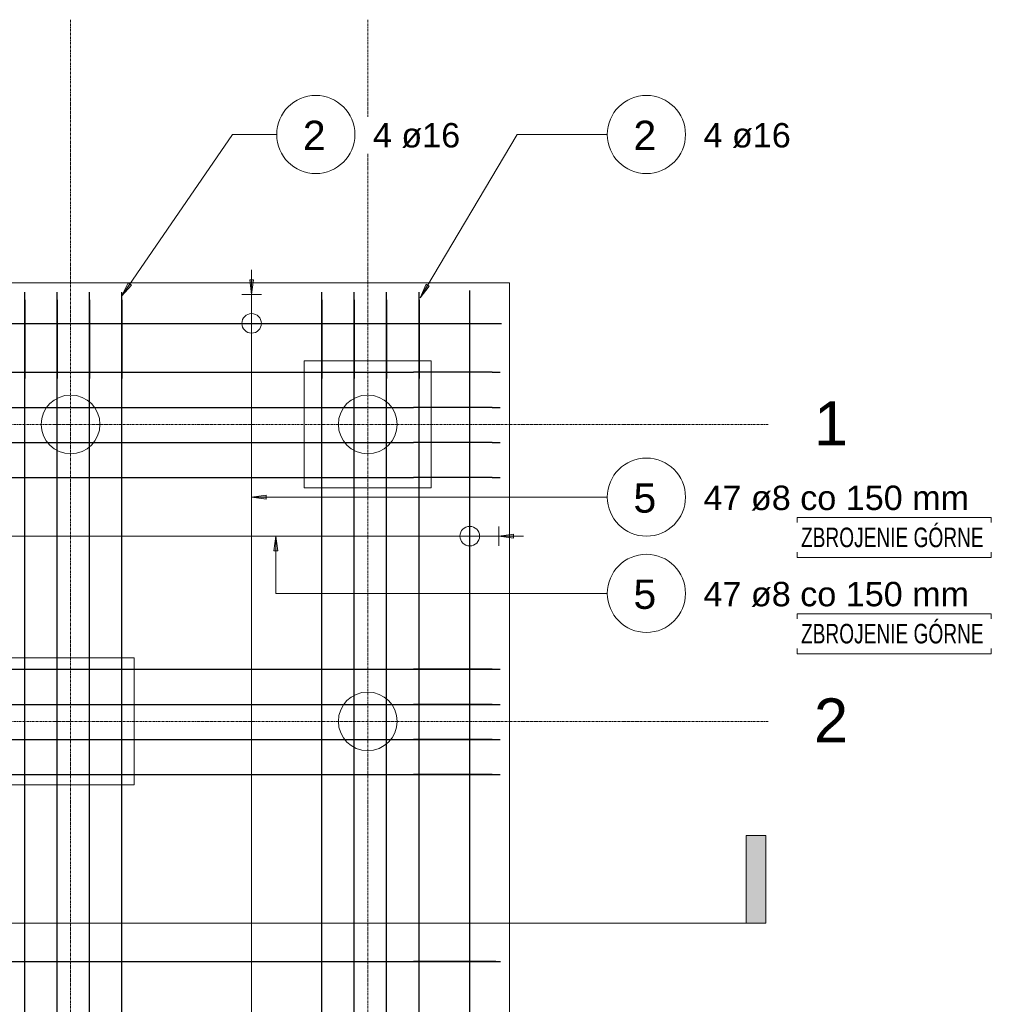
# Model space of a CAD drawing. Header units: millimetres. Extents: x -11210 to 34147, y -5506 to 4553.
# Tile 5 of 33: x -5346 to -375, y -487 to 4553. Entities that reach past the tile are written whole.
import ezdxf

# ---------------------------------------------------------------- set-up
doc = ezdxf.new("R2010")
doc.units = ezdxf.units.MM
doc.linetypes.add('Linia siatki', pattern=[22.225, 12.7, -3.175, 3.175, -3.175])
for name, color, linetype, lineweight in [('A-ANNO-DIMS', 211, 'Continuous', 9), ('A-ANNO-DIMS-50', 211, 'Continuous', 9), ('G-ANNO-SYMB', 111, 'Continuous', 9), ('G-ANNO-TEXT', 231, 'Continuous', 9), ('S-FNDN', 32, 'Continuous', 15), ('S-GRID', 1, 'Continuous', 9), ('S-GRID-IDEN', 1, 'Continuous', 9), ('S-RBAR', 171, 'Continuous', 9), ('S-RBAR-IDEN', 171, 'Continuous', 9)]:
    doc.layers.add(name, color=color, linetype=linetype, lineweight=lineweight)
doc.styles.add('Arial', font='arial.ttf', dxfattribs={"height": 225})
doc.styles.add('Arial_2', font='arial.ttf', dxfattribs={"height": 150})
doc.styles.add('Arial_3', font='arial.ttf', dxfattribs={"height": 125})
doc.styles.add('Arial_I', font='arial.ttf', dxfattribs={"width": 0.7, "height": 100})
doc.dimstyles.new('BP_Wymiarowanie_zbrojenie_płyty', dxfattribs={"dimscale": 304.8, "dimtxt": 102.02594, "dimasz": 0.328084, "dimexe": 0.164042, "dimexo": 0.0625, "dimgap": 0.032808, "dimtad": 1, "dimdec": 0, "dimlfac": 0.1, "dimzin": 0, "dimdsep": 46, "dimtxsty": 'Arial_3', "dimblk2": 'DOTBLANK', "dimsah": 1, "dimcen": 0.09, "dimazin": 0, "dimtfac": 1, "dimtdec": 4, "dimtix": 1, "dimtmove": 0, "dimatfit": 3, "dimfxl": 0.164042, "dimfxlon": 1, "dimtvp": 1, "dimtfill": 1, "dimtolj": 1, "dimtzin": 0, "dimarcsym": 2})
doc.dimstyles.new('BP_Wymiarowanie_zbrojenie_płyty_1', dxfattribs={"dimscale": 304.8, "dimtxt": 102.02594, "dimasz": 0.328084, "dimexe": 0.164042, "dimexo": 0.0625, "dimgap": 0.032808, "dimtad": 1, "dimdec": 0, "dimlfac": 0.1, "dimzin": 0, "dimdsep": 46, "dimtxsty": 'Arial_3', "dimblk1": 'DOTBLANK', "dimblk2": 'DOTBLANK', "dimsah": 1, "dimcen": 0.09, "dimazin": 0, "dimtfac": 1, "dimtdec": 4, "dimtix": 1, "dimtmove": 0, "dimatfit": 3, "dimfxl": 0.164042, "dimfxlon": 1, "dimtvp": 1, "dimtfill": 1, "dimtolj": 1, "dimtzin": 0, "dimarcsym": 2})
doc.dimstyles.new('BP_Wymiarowanie_zbrojenie_płyty_2', dxfattribs={"dimscale": 304.8, "dimtxt": 102.02594, "dimasz": 0.328084, "dimexe": 0.164042, "dimexo": 0.0625, "dimgap": 0.032808, "dimtad": 1, "dimdec": 0, "dimlfac": 0.1, "dimzin": 0, "dimdsep": 46, "dimtxsty": 'Arial_3', "dimblk1": 'DOTBLANK', "dimsah": 1, "dimcen": 0.09, "dimazin": 0, "dimtfac": 1, "dimtdec": 4, "dimtix": 1, "dimtmove": 0, "dimatfit": 3, "dimfxl": 0.164042, "dimfxlon": 1, "dimtvp": 1, "dimtfill": 1, "dimtolj": 1, "dimtzin": 0, "dimarcsym": 2})

# ---------------------------------------------------------------- blocks, each defined once
blk = doc.blocks.new('PF-1 - PF-1-624972--1_20')
at = {"layer": 'S-FNDN', "lineweight": 9}
for p, q in [((-2840.7, 3206.5), (-9790.7, 3206.5)), ((-2840.7, -3743.5), (-2840.7, 3206.5))]:
    blk.add_line(p, q, dxfattribs=at)
at = {"layer": 'S-FNDN'}
for p, q in [((-3240.7, 2806.5), (-3890.7, 2806.5)), ((-3890.7, 2806.5), (-3890.7, 2156.5)), ((-3240.7, 2156.5), (-3240.7, 2806.5)), ((-3890.7, 2156.5), (-3240.7, 2156.5)), ((-4760.7, 1286.5), (-5410.7, 1286.5)), ((-4760.7, 636.5), (-4760.7, 1286.5)), ((-5410.7, 636.5), (-4760.7, 636.5))]:
    blk.add_line(p, q, dxfattribs=at)
at = {"layer": 'S-FNDN', "lineweight": 9}
for centre, start, end in [((-5085.7, 2481.5), 0, 180), ((-3565.7, 2481.5), 0, 180), ((-5085.7, 2481.5), 180, 360), ((-3565.7, 2481.5), 180, 360), ((-3565.7, 961.5), 360, 180), ((-3565.7, 961.5), 180, 360)]:
    blk.add_arc(centre, 150, start, end, dxfattribs=at)
blk = doc.blocks.new('Przekrój - Symbol Końca Przekroju_M - wypełniony-13536--1_20')
at = {"layer": 'G-ANNO-SYMB'}
blk.add_hatch(color=256, dxfattribs=at).paths.add_polyline_path([(0, 9), (0, 0), (-2, 0), (-2, 9)])
for p, q in [((0, 9), (-2, 9)), ((-2, 9), (-2, 0)), ((0, 0), (0, 9)), ((-2, 0), (0, 0))]:
    blk.add_line(p, q, dxfattribs=at)
blk = doc.blocks.new('BP_Oznaczenie zbrojenia 10ø16 co 200  - Odstęp typu i numer-388152--1_20')
at = {"layer": 'S-RBAR-IDEN'}
blk.add_circle((0, 0), 4, dxfattribs=at)
blk = doc.blocks.new('DIMBLOCK116--1_20')
at = {"layer": 'A-ANNO-DIMS-50'}
blk.add_line((-4159.6, -561), (-4159.6, -412.7), dxfattribs=at)
blk = doc.blocks.new('_DotBlank')
at = {"color": 0, "linetype": 'ByBlock', "lineweight": -2}
blk.add_line((-0.5, 0), (-1, 0), dxfattribs=at)
blk.add_circle((0, 0), 0.5, dxfattribs=at)
blk = doc.blocks.new('DIMBLOCK117--1_20')
at = {"layer": 'A-ANNO-DIMS-50'}
blk.add_line((-4159.6, -412.7), (-4159.6, -264.4), dxfattribs=at)
blk = doc.blocks.new('DIMBLOCK118--1_20')
at = {"layer": 'A-ANNO-DIMS-50'}
blk.add_line((-4159.6, -264.4), (-4159.6, -116.1), dxfattribs=at)
blk = doc.blocks.new('DIMBLOCK119--1_20')
at = {"layer": 'A-ANNO-DIMS-50'}
blk.add_line((-4159.6, -116.1), (-4159.6, 32.2), dxfattribs=at)
blk = doc.blocks.new('DIMBLOCK120--1_20')
at = {"layer": 'A-ANNO-DIMS-50'}
blk.add_line((-4159.6, 32.2), (-4159.6, 180.5), dxfattribs=at)
blk = doc.blocks.new('DIMBLOCK121--1_20')
at = {"layer": 'A-ANNO-DIMS-50'}
blk.add_line((-4159.6, 180.5), (-4159.6, 328.8), dxfattribs=at)
blk = doc.blocks.new('DIMBLOCK122--1_20')
at = {"layer": 'A-ANNO-DIMS-50'}
blk.add_line((-4159.6, 328.8), (-4159.6, 477.1), dxfattribs=at)
blk = doc.blocks.new('DIMBLOCK123--1_20')
at = {"layer": 'A-ANNO-DIMS-50'}
blk.add_line((-4159.6, 477.1), (-4159.6, 625.4), dxfattribs=at)
blk = doc.blocks.new('DIMBLOCK124--1_20')
at = {"layer": 'A-ANNO-DIMS-50'}
blk.add_line((-4159.6, 625.4), (-4159.6, 773.7), dxfattribs=at)
blk = doc.blocks.new('DIMBLOCK125--1_20')
at = {"layer": 'A-ANNO-DIMS-50'}
blk.add_line((-4159.6, 773.7), (-4159.6, 922), dxfattribs=at)
blk = doc.blocks.new('DIMBLOCK126--1_20')
at = {"layer": 'A-ANNO-DIMS-50'}
blk.add_line((-4159.6, 922), (-4159.6, 1070.3), dxfattribs=at)
blk = doc.blocks.new('DIMBLOCK127--1_20')
at = {"layer": 'A-ANNO-DIMS-50'}
blk.add_line((-4159.6, 1070.3), (-4159.6, 1218.6), dxfattribs=at)
blk = doc.blocks.new('DIMBLOCK128--1_20')
at = {"layer": 'A-ANNO-DIMS-50'}
blk.add_line((-4159.6, 1218.6), (-4159.6, 1366.9), dxfattribs=at)
blk = doc.blocks.new('DIMBLOCK129--1_20')
at = {"layer": 'A-ANNO-DIMS-50'}
blk.add_line((-4159.6, 1366.9), (-4159.6, 1515.2), dxfattribs=at)
blk = doc.blocks.new('DIMBLOCK130--1_20')
at = {"layer": 'A-ANNO-DIMS-50'}
blk.add_line((-4159.6, 1515.2), (-4159.6, 1663.5), dxfattribs=at)
blk = doc.blocks.new('DIMBLOCK131--1_20')
at = {"layer": 'A-ANNO-DIMS-50'}
blk.add_line((-4159.6, 1663.5), (-4159.6, 1811.8), dxfattribs=at)
blk = doc.blocks.new('DIMBLOCK132--1_20')
at = {"layer": 'A-ANNO-DIMS-50'}
blk.add_line((-4159.6, 1811.8), (-4159.6, 1960.1), dxfattribs=at)
blk = doc.blocks.new('DIMBLOCK133--1_20')
at = {"layer": 'A-ANNO-DIMS-50'}
blk.add_line((-4159.6, 1960.1), (-4159.6, 2108.4), dxfattribs=at)
blk = doc.blocks.new('DIMBLOCK134--1_20')
at = {"layer": 'A-ANNO-DIMS-50'}
blk.add_line((-4159.6, 2108.4), (-4159.6, 2256.7), dxfattribs=at)
blk = doc.blocks.new('DIMBLOCK135--1_20')
at = {"layer": 'A-ANNO-DIMS-50'}
blk.add_line((-4159.6, 2256.7), (-4159.6, 2405), dxfattribs=at)
blk = doc.blocks.new('DIMBLOCK136--1_20')
at = {"layer": 'A-ANNO-DIMS-50'}
blk.add_line((-4159.6, 2405), (-4159.6, 2553.3), dxfattribs=at)
blk = doc.blocks.new('DIMBLOCK137--1_20')
at = {"layer": 'A-ANNO-DIMS-50'}
blk.add_line((-4159.6, 2553.3), (-4159.6, 2701.6), dxfattribs=at)
blk = doc.blocks.new('DIMBLOCK138--1_20')
at = {"layer": 'A-ANNO-DIMS-50'}
blk.add_line((-4159.6, 2701.6), (-4159.6, 2849.9), dxfattribs=at)
blk = doc.blocks.new('DIMBLOCK139--1_20')
at = {"layer": 'A-ANNO-DIMS-50'}
for p, q in [((-4159.6, 2998.2), (-4209.6, 2998.2)), ((-4159.6, 2849.9), (-4159.6, 2998.2)), ((-4159.6, 2998.2), (-4109.6, 2998.2))]:
    blk.add_line(p, q, dxfattribs=at)
at = {"layer": 'A-ANNO-DIMS-50', "lineweight": 18}
blk.add_circle((-4159.6, 2998.2), 50, dxfattribs=at)
blk = doc.blocks.new('DIMBLOCK140--1_20')
at = {"layer": 'A-ANNO-DIMS-50', "lineweight": 18}
blk.add_hatch(color=256, dxfattribs=at).paths.add_polyline_path([(-4159.6, 3146.5), (-4149.8, 3221.5), (-4169.5, 3221.5)])
at = {"layer": 'A-ANNO-DIMS-50'}
for p, q in [((-4159.6, 2998.2), (-4159.6, 3272.2)), ((-4159.6, 3146.5), (-4209.6, 3146.5)), ((-4159.6, 3146.5), (-4109.6, 3146.5)), ((-4159.6, 2998.2), (-4209.6, 2998.2)), ((-4159.6, 2998.2), (-4109.6, 2998.2))]:
    blk.add_line(p, q, dxfattribs=at)
at = {"layer": 'A-ANNO-DIMS-50', "lineweight": 18}
for p, q in [((-4149.8, 3221.5), (-4169.5, 3221.5)), ((-4169.5, 3221.5), (-4159.6, 3146.5)), ((-4159.6, 3146.5), (-4149.8, 3221.5))]:
    blk.add_line(p, q, dxfattribs=at)
blk.add_circle((-4159.6, 2998.2), 50, dxfattribs=at)
blk = doc.blocks.new('DIMBLOCK141--1_20')
at = {"layer": 'A-ANNO-DIMS-50', "lineweight": 18}
for points in [[(-4159.6, 3146.5), (-4149.8, 3221.5), (-4169.5, 3221.5)], [(-4159.6, -3675.3), (-4149.8, -3600.3), (-4169.5, -3600.3)]]:
    blk.add_hatch(color=256, dxfattribs=at).paths.add_polyline_path(points)
at = {"layer": 'A-ANNO-DIMS-50'}
for p, q in [((-4159.6, -3675.3), (-4159.6, 3272.2)), ((-4159.6, 2998.2), (-4159.6, 3272.2)), ((-4159.6, 3146.5), (-4209.6, 3146.5)), ((-4159.6, 3146.5), (-4109.6, 3146.5)), ((-4159.6, 2998.2), (-4209.6, 2998.2)), ((-4159.6, 2849.9), (-4159.6, 2998.2)), ((-4159.6, 2998.2), (-4109.6, 2998.2)), ((-4159.6, 2701.6), (-4159.6, 2849.9)), ((-4159.6, 2553.3), (-4159.6, 2701.6)), ((-4159.6, 2405), (-4159.6, 2553.3)), ((-4159.6, 2256.7), (-4159.6, 2405)), ((-4159.6, 2108.4), (-4159.6, 2256.7)), ((-4159.6, 1960.1), (-4159.6, 2108.4)), ((-4159.6, 1811.8), (-4159.6, 1960.1)), ((-4159.6, 1663.5), (-4159.6, 1811.8)), ((-4159.6, 1515.2), (-4159.6, 1663.5)), ((-4159.6, 1366.9), (-4159.6, 1515.2)), ((-4159.6, 1218.6), (-4159.6, 1366.9)), ((-4159.6, 1070.3), (-4159.6, 1218.6)), ((-4159.6, 922), (-4159.6, 1070.3)), ((-4159.6, 773.7), (-4159.6, 922)), ((-4159.6, 625.4), (-4159.6, 773.7)), ((-4159.6, 477.1), (-4159.6, 625.4)), ((-4159.6, 328.8), (-4159.6, 477.1)), ((-4159.6, 180.5), (-4159.6, 328.8)), ((-4159.6, 32.2), (-4159.6, 180.5)), ((-4159.6, -116.1), (-4159.6, 32.2)), ((-4159.6, -264.4), (-4159.6, -116.1)), ((-4159.6, -412.7), (-4159.6, -264.4)), ((-4159.6, -561), (-4159.6, -412.7)), ((-4159.6, -709.3), (-4159.6, -561)), ((-4159.6, -857.6), (-4159.6, -709.3)), ((-4159.6, -1005.9), (-4159.6, -857.6)), ((-4159.6, -1154.2), (-4159.6, -1005.9)), ((-4159.6, -1302.5), (-4159.6, -1154.2)), ((-4159.6, -1450.8), (-4159.6, -1302.5)), ((-4159.6, -1599.1), (-4159.6, -1450.8)), ((-4159.6, -1747.4), (-4159.6, -1599.1)), ((-4159.6, -1895.7), (-4159.6, -1747.4)), ((-4159.6, -2044), (-4159.6, -1895.7)), ((-4159.6, -2192.3), (-4159.6, -2044)), ((-4159.6, -2340.6), (-4159.6, -2192.3)), ((-4159.6, -2488.9), (-4159.6, -2340.6)), ((-4159.6, -2637.2), (-4159.6, -2488.9)), ((-4159.6, -2785.5), (-4159.6, -2637.2)), ((-4159.6, -2933.8), (-4159.6, -2785.5)), ((-4159.6, -3082.1), (-4159.6, -2933.8)), ((-4159.6, -3230.4), (-4159.6, -3082.1)), ((-4159.6, -3378.7), (-4159.6, -3230.4)), ((-4159.6, -3527), (-4159.6, -3378.7)), ((-4159.6, -3675.3), (-4159.6, -3527)), ((-4159.6, -3675.3), (-4209.6, -3675.3)), ((-4159.6, -3675.3), (-4109.6, -3675.3))]:
    blk.add_line(p, q, dxfattribs=at)
at = {"layer": 'A-ANNO-DIMS-50', "lineweight": 18}
for p, q in [((-4149.8, 3221.5), (-4169.5, 3221.5)), ((-4169.5, 3221.5), (-4159.6, 3146.5)), ((-4159.6, 3146.5), (-4149.8, 3221.5)), ((-4149.8, -3600.3), (-4169.5, -3600.3)), ((-4169.5, -3600.3), (-4159.6, -3675.3)), ((-4159.6, -3675.3), (-4149.8, -3600.3))]:
    blk.add_line(p, q, dxfattribs=at)
blk.add_circle((-4159.6, 2998.2), 50, dxfattribs=at)
blk = doc.blocks.new('_None')
blk = doc.blocks.new('BP_Oznaczenie zbrojenia 10ø16 co 200  - Typ i numer-388150--1_20')
at = {"layer": 'S-RBAR-IDEN'}
blk.add_circle((0, 0), 4, dxfattribs=at)
blk = doc.blocks.new('DIMBLOCK171--1_20')
at = {"layer": 'A-ANNO-DIMS-50'}
blk.add_line((-5423.2, 1909.6), (-5274.5, 1909.6), dxfattribs=at)
blk = doc.blocks.new('DIMBLOCK172--1_20')
at = {"layer": 'A-ANNO-DIMS-50'}
blk.add_line((-5274.5, 1909.6), (-5125.8, 1909.6), dxfattribs=at)
blk = doc.blocks.new('DIMBLOCK173--1_20')
at = {"layer": 'A-ANNO-DIMS-50'}
blk.add_line((-5125.8, 1909.6), (-4977, 1909.6), dxfattribs=at)
blk = doc.blocks.new('DIMBLOCK174--1_20')
at = {"layer": 'A-ANNO-DIMS-50'}
blk.add_line((-4977, 1909.6), (-4828.3, 1909.6), dxfattribs=at)
blk = doc.blocks.new('DIMBLOCK175--1_20')
at = {"layer": 'A-ANNO-DIMS-50'}
blk.add_line((-4828.3, 1909.6), (-4679.5, 1909.6), dxfattribs=at)
blk = doc.blocks.new('DIMBLOCK176--1_20')
at = {"layer": 'A-ANNO-DIMS-50'}
blk.add_line((-4679.5, 1909.6), (-4530.8, 1909.6), dxfattribs=at)
blk = doc.blocks.new('DIMBLOCK177--1_20')
at = {"layer": 'A-ANNO-DIMS-50'}
blk.add_line((-4530.8, 1909.6), (-4382.1, 1909.6), dxfattribs=at)
blk = doc.blocks.new('DIMBLOCK178--1_20')
at = {"layer": 'A-ANNO-DIMS-50'}
blk.add_line((-4382.1, 1909.6), (-4233.3, 1909.6), dxfattribs=at)
blk = doc.blocks.new('DIMBLOCK179--1_20')
at = {"layer": 'A-ANNO-DIMS-50'}
blk.add_line((-4233.3, 1909.6), (-4084.6, 1909.6), dxfattribs=at)
blk = doc.blocks.new('DIMBLOCK180--1_20')
at = {"layer": 'A-ANNO-DIMS-50'}
blk.add_line((-4084.6, 1909.6), (-3935.8, 1909.6), dxfattribs=at)
blk = doc.blocks.new('DIMBLOCK181--1_20')
at = {"layer": 'A-ANNO-DIMS-50'}
blk.add_line((-3935.8, 1909.6), (-3787.1, 1909.6), dxfattribs=at)
blk = doc.blocks.new('DIMBLOCK182--1_20')
at = {"layer": 'A-ANNO-DIMS-50'}
blk.add_line((-3787.1, 1909.6), (-3638.4, 1909.6), dxfattribs=at)
blk = doc.blocks.new('DIMBLOCK183--1_20')
at = {"layer": 'A-ANNO-DIMS-50'}
blk.add_line((-3638.4, 1909.6), (-3489.6, 1909.6), dxfattribs=at)
blk = doc.blocks.new('DIMBLOCK184--1_20')
at = {"layer": 'A-ANNO-DIMS-50'}
blk.add_line((-3489.6, 1909.6), (-3340.9, 1909.6), dxfattribs=at)
blk = doc.blocks.new('DIMBLOCK185--1_20')
at = {"layer": 'A-ANNO-DIMS-50'}
blk.add_line((-3340.9, 1909.6), (-3192.2, 1909.6), dxfattribs=at)
blk = doc.blocks.new('DIMBLOCK186--1_20')
at = {"layer": 'A-ANNO-DIMS-50'}
for p, q in [((-3043.4, 1909.6), (-3043.4, 1959.6)), ((-3192.2, 1909.6), (-3043.4, 1909.6)), ((-3043.4, 1909.6), (-3043.4, 1859.6))]:
    blk.add_line(p, q, dxfattribs=at)
at = {"layer": 'A-ANNO-DIMS-50', "lineweight": 18}
blk.add_circle((-3043.4, 1909.6), 50, dxfattribs=at)
blk = doc.blocks.new('DIMBLOCK187--1_20')
at = {"layer": 'A-ANNO-DIMS-50', "lineweight": 18}
blk.add_hatch(color=256, dxfattribs=at).paths.add_polyline_path([(-2894.7, 1909.6), (-2819.7, 1899.8), (-2819.7, 1919.5)])
at = {"layer": 'A-ANNO-DIMS-50'}
for p, q in [((-3043.4, 1909.6), (-3043.4, 1959.6)), ((-2894.7, 1909.6), (-2894.7, 1959.6)), ((-3043.4, 1909.6), (-2769, 1909.6)), ((-3043.4, 1909.6), (-3043.4, 1859.6)), ((-2894.7, 1909.6), (-2894.7, 1859.6))]:
    blk.add_line(p, q, dxfattribs=at)
at = {"layer": 'A-ANNO-DIMS-50', "lineweight": 18}
for p, q in [((-2819.7, 1919.5), (-2894.7, 1909.6)), ((-2819.7, 1899.8), (-2819.7, 1919.5)), ((-2894.7, 1909.6), (-2819.7, 1899.8))]:
    blk.add_line(p, q, dxfattribs=at)
blk.add_circle((-3043.4, 1909.6), 50, dxfattribs=at)
blk = doc.blocks.new('DIMBLOCK188--1_20')
at = {"layer": 'A-ANNO-DIMS-50', "lineweight": 18}
for points in [[(-9736.7, 1909.6), (-9661.7, 1899.8), (-9661.7, 1919.5)], [(-2894.7, 1909.6), (-2819.7, 1899.8), (-2819.7, 1919.5)]]:
    blk.add_hatch(color=256, dxfattribs=at).paths.add_polyline_path(points)
at = {"layer": 'A-ANNO-DIMS-50'}
for p, q in [((-9736.7, 1909.6), (-9736.7, 1959.6)), ((-3043.4, 1909.6), (-3043.4, 1959.6)), ((-2894.7, 1909.6), (-2894.7, 1959.6)), ((-9736.7, 1909.6), (-2769, 1909.6)), ((-9736.7, 1909.6), (-9587.9, 1909.6)), ((-9736.7, 1909.6), (-9736.7, 1859.6)), ((-9587.9, 1909.6), (-9439.2, 1909.6)), ((-9439.2, 1909.6), (-9290.5, 1909.6)), ((-9290.5, 1909.6), (-9141.7, 1909.6)), ((-9141.7, 1909.6), (-8993, 1909.6)), ((-8993, 1909.6), (-8844.2, 1909.6)), ((-8844.2, 1909.6), (-8695.5, 1909.6)), ((-8695.5, 1909.6), (-8546.8, 1909.6)), ((-8546.8, 1909.6), (-8398, 1909.6)), ((-8398, 1909.6), (-8249.3, 1909.6)), ((-8249.3, 1909.6), (-8100.5, 1909.6)), ((-8100.5, 1909.6), (-7951.8, 1909.6)), ((-7951.8, 1909.6), (-7803.1, 1909.6)), ((-7803.1, 1909.6), (-7654.3, 1909.6)), ((-7654.3, 1909.6), (-7505.6, 1909.6)), ((-7505.6, 1909.6), (-7356.8, 1909.6)), ((-7356.8, 1909.6), (-7208.1, 1909.6)), ((-7208.1, 1909.6), (-7059.4, 1909.6)), ((-7059.4, 1909.6), (-6910.6, 1909.6)), ((-6910.6, 1909.6), (-6761.9, 1909.6)), ((-6761.9, 1909.6), (-6613.2, 1909.6)), ((-6613.2, 1909.6), (-6464.4, 1909.6)), ((-6464.4, 1909.6), (-6315.7, 1909.6)), ((-6315.7, 1909.6), (-6166.9, 1909.6)), ((-6166.9, 1909.6), (-6018.2, 1909.6)), ((-6018.2, 1909.6), (-5869.5, 1909.6)), ((-5869.5, 1909.6), (-5720.7, 1909.6)), ((-5720.7, 1909.6), (-5572, 1909.6)), ((-5572, 1909.6), (-5423.2, 1909.6)), ((-5423.2, 1909.6), (-5274.5, 1909.6)), ((-5274.5, 1909.6), (-5125.8, 1909.6)), ((-5125.8, 1909.6), (-4977, 1909.6)), ((-4977, 1909.6), (-4828.3, 1909.6)), ((-4828.3, 1909.6), (-4679.5, 1909.6)), ((-4679.5, 1909.6), (-4530.8, 1909.6)), ((-4530.8, 1909.6), (-4382.1, 1909.6)), ((-4382.1, 1909.6), (-4233.3, 1909.6)), ((-4233.3, 1909.6), (-4084.6, 1909.6)), ((-4084.6, 1909.6), (-3935.8, 1909.6)), ((-3935.8, 1909.6), (-3787.1, 1909.6)), ((-3787.1, 1909.6), (-3638.4, 1909.6)), ((-3638.4, 1909.6), (-3489.6, 1909.6)), ((-3489.6, 1909.6), (-3340.9, 1909.6)), ((-3340.9, 1909.6), (-3192.2, 1909.6)), ((-3192.2, 1909.6), (-3043.4, 1909.6)), ((-3043.4, 1909.6), (-2769, 1909.6)), ((-3043.4, 1909.6), (-3043.4, 1859.6)), ((-2894.7, 1909.6), (-2894.7, 1859.6))]:
    blk.add_line(p, q, dxfattribs=at)
at = {"layer": 'A-ANNO-DIMS-50', "lineweight": 18}
for p, q in [((-9661.7, 1919.5), (-9736.7, 1909.6)), ((-9661.7, 1899.8), (-9661.7, 1919.5)), ((-2819.7, 1919.5), (-2894.7, 1909.6)), ((-2819.7, 1899.8), (-2819.7, 1919.5)), ((-9736.7, 1909.6), (-9661.7, 1899.8)), ((-2894.7, 1909.6), (-2819.7, 1899.8))]:
    blk.add_line(p, q, dxfattribs=at)
blk.add_circle((-3043.4, 1909.6), 50, dxfattribs=at)

msp = doc.modelspace()

# ---------------------------------------------------------------- hatches: boundary and pattern name
at = {"layer": 'S-RBAR-IDEN'}
for points in [[(-4825.3, 3138), (-4774.7, 3194.2), (-4790.9, 3205.4)], [(-3297.1, 3128.8), (-3250.3, 3188.2), (-3267.3, 3198.3)], [(-4159.6, 2109.3), (-4084.6, 2099.4), (-4084.6, 2119.2)], [(-4035.9, 1909.6), (-4045.8, 1834.6), (-4026, 1834.6)]]:
    msp.add_hatch(color=256, dxfattribs=at).paths.add_polyline_path(points)

# ---------------------------------------------------------------- linework, layer by layer
at = {"layer": 'G-ANNO-SYMB'}
msp.add_line((-10485.3, -72.3), (-1628.5, -72.3), dxfattribs=at)
at = {"layer": 'G-ANNO-TEXT', "color": 7, "flags": 128}
for points in [[(-1368.5, 2005.3), (-374.8, 2005.3), (-374.8, 1799.8), (-1368.5, 1799.8)], [(-1368.5, 1512.6), (-374.8, 1512.6), (-374.8, 1307.1), (-1368.5, 1307.1)]]:
    msp.add_lwpolyline(points, close=True, dxfattribs=at)
at = {"layer": 'S-GRID', "linetype": 'Linia siatki'}
for p, q in [((-5085.7, 4552.8), (-5085.7, -5018.9)), ((-3565.7, 4552.8), (-3565.7, -5018.9)), ((-10909, 2481.5), (-1516.4, 2481.5)), ((-10909, 961.5), (-1516.4, 961.5))]:
    msp.add_line(p, q, dxfattribs=at)
at = {"layer": 'S-RBAR', "lineweight": 30}
for p, q in [((-5320.7, 3118.5), (-5320.7, 3158.5)), ((-5320.7, 3118.5), (-5320.7, 3158.5)), ((-5154.8, 3118.5), (-5154.8, 3158.5)), ((-5154.8, 3118.5), (-5154.8, 3158.5)), ((-4988.9, 3118.5), (-4988.9, 3158.5)), ((-4988.9, 3118.5), (-4988.9, 3158.5)), ((-4823, 3118.5), (-4823, 3158.5)), ((-4823, 3118.5), (-4823, 3158.5)), ((-3800.7, 3118.5), (-3800.7, 3158.5)), ((-3800.7, 3118.5), (-3800.7, 3158.5)), ((-3634.8, 3118.5), (-3634.8, 3158.5)), ((-3634.8, 3118.5), (-3634.8, 3158.5)), ((-3468.9, 3118.5), (-3468.9, 3158.5)), ((-3468.9, 3118.5), (-3468.9, 3158.5)), ((-3303, 3118.5), (-3303, 3158.5)), ((-3303, 3118.5), (-3303, 3158.5)), ((-3043.4, -3703.5), (-3043.4, 3166.5)), ((-5320.7, 3118.5), (-5320.7, 2716.5)), ((-5320.7, -3655.5), (-5320.7, 3118.5)), ((-5154.8, 3118.5), (-5154.8, 2716.5)), ((-5154.8, -3655.5), (-5154.8, 3118.5)), ((-4988.9, 3118.5), (-4988.9, 2716.5)), ((-4988.9, -3655.5), (-4988.9, 3118.5)), ((-4823, 3118.5), (-4823, 2716.5)), ((-4823, -3655.5), (-4823, 3118.5)), ((-3800.7, 3118.5), (-3800.7, 2716.5)), ((-3800.7, -3655.5), (-3800.7, 3118.5)), ((-3634.8, 3118.5), (-3634.8, 2716.5)), ((-3634.8, -3655.5), (-3634.8, 3118.5)), ((-3468.9, 3118.5), (-3468.9, 2716.5)), ((-3468.9, -3655.5), (-3468.9, 3118.5)), ((-3303, 3118.5), (-3303, 2716.5)), ((-3303, -3655.5), (-3303, 3118.5)), ((-9750.7, 2998.2), (-2880.7, 2998.2)), ((-9300.6, 2748.2), (-3330.7, 2748.2)), ((-2928.7, 2748.2), (-3330.7, 2748.2)), ((-2928.7, 2748.2), (-2888.7, 2748.2)), ((-9300.6, 2568.5), (-3330.7, 2568.5)), ((-2928.7, 2568.5), (-3330.7, 2568.5)), ((-2928.7, 2568.5), (-2888.7, 2568.5)), ((-9300.6, 2388.8), (-3330.7, 2388.8)), ((-2928.7, 2388.8), (-3330.7, 2388.8)), ((-2928.7, 2388.8), (-2888.7, 2388.8)), ((-9300.6, 2209.1), (-3330.7, 2209.1)), ((-2928.7, 2209.1), (-3330.7, 2209.1)), ((-2928.7, 2209.1), (-2888.7, 2209.1)), ((-9702.7, 1228.2), (-2928.7, 1228.2)), ((-2928.7, 1228.2), (-3330.7, 1228.2)), ((-2928.7, 1228.2), (-2888.7, 1228.2)), ((-2928.7, 1228.2), (-2888.7, 1228.2)), ((-9702.7, 1048.5), (-2928.7, 1048.5)), ((-2928.7, 1048.5), (-3330.7, 1048.5)), ((-2928.7, 1048.5), (-2888.7, 1048.5)), ((-2928.7, 1048.5), (-2888.7, 1048.5)), ((-9702.7, 868.8), (-2928.7, 868.8)), ((-2928.7, 868.8), (-3330.7, 868.8)), ((-2928.7, 868.8), (-2888.7, 868.8)), ((-2928.7, 868.8), (-2888.7, 868.8)), ((-9702.7, 689.1), (-2928.7, 689.1)), ((-2928.7, 689.1), (-3330.7, 689.1)), ((-2928.7, 689.1), (-2888.7, 689.1)), ((-2928.7, 689.1), (-2888.7, 689.1)), ((-9720.7, -268.5), (-2910.7, -268.5)), ((-2910.7, -268.5), (-3330.7, -268.5)), ((-2910.7, -268.5), (-2885.7, -268.5)), ((-2910.7, -268.5), (-2885.7, -268.5))]:
    msp.add_line(p, q, dxfattribs=at)
at = {"layer": 'S-RBAR-IDEN'}
for p, q in [((-4825.3, 3138), (-4256.7, 3965.2)), ((-4256.7, 3965.2), (-4031.3, 3965.2)), ((-3297.1, 3128.8), (-2800.4, 3965.2)), ((-2800.4, 3965.2), (-2339.7, 3965.2)), ((-4790.9, 3205.4), (-4825.3, 3138)), ((-4825.3, 3138), (-4774.7, 3194.2)), ((-4774.7, 3194.2), (-4790.9, 3205.4)), ((-3267.3, 3198.3), (-3297.1, 3128.8)), ((-3297.1, 3128.8), (-3250.3, 3188.2)), ((-3250.3, 3188.2), (-3267.3, 3198.3)), ((-4084.6, 2119.2), (-4159.6, 2109.3)), ((-4084.6, 2099.4), (-4084.6, 2119.2)), ((-4159.6, 2109.3), (-4084.6, 2099.4)), ((-4159.6, 2109.3), (-2339.7, 2109.3)), ((-4035.9, 1909.6), (-4045.8, 1834.6)), ((-4026, 1834.6), (-4035.9, 1909.6)), ((-4035.9, 1909.6), (-4035.9, 1616.6)), ((-4045.8, 1834.6), (-4026, 1834.6)), ((-4035.9, 1616.6), (-2339.7, 1616.6))]:
    msp.add_line(p, q, dxfattribs=at)

# ---------------------------------------------------------------- block references
at = {"layer": 'G-ANNO-SYMB', "extrusion": (0, 0, -1), "xscale": 49.99999999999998, "yscale": 49.99999999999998, "zscale": 49.99999999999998}
msp.add_blockref('Przekrój - Symbol Końca Przekroju_M - wypełniony-13536--1_20', (1628.5, -72.3), dxfattribs=at)
at = {"layer": 'S-FNDN', "lineweight": 9}
msp.add_blockref('PF-1 - PF-1-624972--1_20', (0, 0), dxfattribs=at)
at = {"layer": 'S-RBAR-IDEN', "xscale": 49.99999999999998, "yscale": 49.99999999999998, "zscale": 49.99999999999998}
for name, p in [('BP_Oznaczenie zbrojenia 10ø16 co 200  - Odstęp typu i numer-388152--1_20', (-3831.3, 3965.2)), ('BP_Oznaczenie zbrojenia 10ø16 co 200  - Odstęp typu i numer-388152--1_20', (-2139.7, 3965.2)), ('BP_Oznaczenie zbrojenia 10ø16 co 200  - Typ i numer-388150--1_20', (-2139.7, 2109.3)), ('BP_Oznaczenie zbrojenia 10ø16 co 200  - Typ i numer-388150--1_20', (-2139.7, 1616.6))]:
    msp.add_blockref(name, p, dxfattribs=at)

# ---------------------------------------------------------------- texts
at = {"layer": 'S-GRID-IDEN', "char_height": 225, "width": 212.447, "attachment_point": 1, "style": 'Arial', "bg_fill": 3, "box_fill_scale": 1.25, "bg_fill_color": 256, "bg_fill_true_color": 13158600, "bg_fill_transparency": 0}
for s, insert in [('\\fArial|b0|i0|c238|p34|;1', (-1282, 2599.1)), ('\\fArial|b0|i0|c238|p34|;2', (-1282, 1079.1))]:
    msp.add_mtext(s, dxfattribs=dict(at, insert=insert))
at = {"layer": 'S-RBAR-IDEN', "char_height": 125, "attachment_point": 1, "style": 'Arial_3', "bg_fill": 3, "box_fill_scale": 1.25, "bg_fill_color": 256, "bg_fill_true_color": 13158600, "bg_fill_transparency": 0}
for s, insert, width in [('4 ø16', (-1847.4, 4024), 537.131), ('47 ø8 co 150 mm', (-1847.4, 2168.1), 1651.476), ('47 ø8 co 150 mm', (-1847.4, 1675.4), 1651.476)]:
    msp.add_mtext(s, dxfattribs=dict(at, insert=insert, width=width))

# ---------------------------------------------------------------- dimensions: what is measured, and where the dimension line sits
at = {"layer": 'A-ANNO-DIMS'}
for base, p1, p2, text, dimstyle, override, picture, middle in [((-4159.6, 3146.5), (-4209.6, -3675.3), (-4209.6, 3146.5), '46x15', 'BP_Wymiarowanie_zbrojenie_płyty', {"dimpost": '<>', "dimblk1": 'None', "dimblk2": 'None', "dimsah": 1, "dimfxl": 6821.79899}, 'DIMBLOCK141--1_20', (-4233.4, -264.4)), ((-4159.6, 3146.5), (-4209.6, 2998.2), (-4209.6, 3146.5), ' ', 'BP_Wymiarowanie_zbrojenie_płyty_2', {"dimpost": '<>', "dimfxl": 148.299978}, 'DIMBLOCK140--1_20', (-4159.6, 3072.4)), ((-4159.6, 2998.2), (-4209.6, 2849.9), (-4209.6, 2998.2), ' ', 'BP_Wymiarowanie_zbrojenie_płyty_1', {"dimpost": '<>', "dimfxl": 148.299978}, 'DIMBLOCK139--1_20', (-4159.6, 2924.1)), ((-4159.6, 2849.9), (-4209.6, 2701.6), (-4209.6, 2849.9), ' ', 'BP_Wymiarowanie_zbrojenie_płyty_1', {"dimpost": '<>', "dimfxl": 148.299978}, 'DIMBLOCK138--1_20', (-4159.6, 2775.8)), ((-4159.6, 2701.6), (-4209.6, 2553.3), (-4209.6, 2701.6), ' ', 'BP_Wymiarowanie_zbrojenie_płyty_1', {"dimpost": '<>', "dimfxl": 148.299978}, 'DIMBLOCK137--1_20', (-4159.6, 2627.5)), ((-4159.6, 2553.3), (-4209.6, 2405), (-4209.6, 2553.3), ' ', 'BP_Wymiarowanie_zbrojenie_płyty_1', {"dimpost": '<>', "dimfxl": 148.299978}, 'DIMBLOCK136--1_20', (-4159.6, 2479.2)), ((-4159.6, 2405), (-4209.6, 2256.7), (-4209.6, 2405), ' ', 'BP_Wymiarowanie_zbrojenie_płyty_1', {"dimpost": '<>', "dimfxl": 148.299978}, 'DIMBLOCK135--1_20', (-4159.6, 2330.9)), ((-4159.6, 2256.7), (-4209.6, 2108.4), (-4209.6, 2256.7), ' ', 'BP_Wymiarowanie_zbrojenie_płyty_1', {"dimpost": '<>', "dimfxl": 148.299978}, 'DIMBLOCK134--1_20', (-4159.6, 2182.6)), ((-4159.6, 2108.4), (-4209.6, 1960.1), (-4209.6, 2108.4), ' ', 'BP_Wymiarowanie_zbrojenie_płyty_1', {"dimpost": '<>', "dimfxl": 148.299978}, 'DIMBLOCK133--1_20', (-4159.6, 2034.3)), ((-4159.6, 1960.1), (-4209.6, 1811.8), (-4209.6, 1960.1), ' ', 'BP_Wymiarowanie_zbrojenie_płyty_1', {"dimpost": '<>', "dimfxl": 148.299978}, 'DIMBLOCK132--1_20', (-4159.6, 1886)), ((-4159.6, 1811.8), (-4209.6, 1663.5), (-4209.6, 1811.8), ' ', 'BP_Wymiarowanie_zbrojenie_płyty_1', {"dimpost": '<>', "dimfxl": 148.299978}, 'DIMBLOCK131--1_20', (-4159.6, 1737.7)), ((-4159.6, 1663.5), (-4209.6, 1515.2), (-4209.6, 1663.5), ' ', 'BP_Wymiarowanie_zbrojenie_płyty_1', {"dimpost": '<>', "dimfxl": 148.299978}, 'DIMBLOCK130--1_20', (-4159.6, 1589.4)), ((-4159.6, 1515.2), (-4209.6, 1366.9), (-4209.6, 1515.2), ' ', 'BP_Wymiarowanie_zbrojenie_płyty_1', {"dimpost": '<>', "dimfxl": 148.299978}, 'DIMBLOCK129--1_20', (-4159.6, 1441.1)), ((-4159.6, 1366.9), (-4209.6, 1218.6), (-4209.6, 1366.9), ' ', 'BP_Wymiarowanie_zbrojenie_płyty_1', {"dimpost": '<>', "dimfxl": 148.299978}, 'DIMBLOCK128--1_20', (-4159.6, 1292.8)), ((-4159.6, 1218.6), (-4209.6, 1070.3), (-4209.6, 1218.6), ' ', 'BP_Wymiarowanie_zbrojenie_płyty_1', {"dimpost": '<>', "dimfxl": 148.299978}, 'DIMBLOCK127--1_20', (-4159.6, 1144.5)), ((-4159.6, 1070.3), (-4209.6, 922), (-4209.6, 1070.3), ' ', 'BP_Wymiarowanie_zbrojenie_płyty_1', {"dimpost": '<>', "dimfxl": 148.299978}, 'DIMBLOCK126--1_20', (-4159.6, 996.2)), ((-4159.6, 922), (-4209.6, 773.7), (-4209.6, 922), ' ', 'BP_Wymiarowanie_zbrojenie_płyty_1', {"dimpost": '<>', "dimfxl": 148.299978}, 'DIMBLOCK125--1_20', (-4159.6, 847.9)), ((-4159.6, 773.7), (-4209.6, 625.4), (-4209.6, 773.7), ' ', 'BP_Wymiarowanie_zbrojenie_płyty_1', {"dimpost": '<>', "dimfxl": 148.299978}, 'DIMBLOCK124--1_20', (-4159.6, 699.6)), ((-4159.6, 625.4), (-4209.6, 477.1), (-4209.6, 625.4), ' ', 'BP_Wymiarowanie_zbrojenie_płyty_1', {"dimpost": '<>', "dimfxl": 148.299978}, 'DIMBLOCK123--1_20', (-4159.6, 551.3)), ((-4159.6, 477.1), (-4209.6, 328.8), (-4209.6, 477.1), ' ', 'BP_Wymiarowanie_zbrojenie_płyty_1', {"dimpost": '<>', "dimfxl": 148.299978}, 'DIMBLOCK122--1_20', (-4159.6, 403)), ((-4159.6, 328.8), (-4209.6, 180.5), (-4209.6, 328.8), ' ', 'BP_Wymiarowanie_zbrojenie_płyty_1', {"dimpost": '<>', "dimfxl": 148.299978}, 'DIMBLOCK121--1_20', (-4159.6, 254.7)), ((-4159.6, 180.5), (-4209.6, 32.2), (-4209.6, 180.5), ' ', 'BP_Wymiarowanie_zbrojenie_płyty_1', {"dimpost": '<>', "dimfxl": 148.299978}, 'DIMBLOCK120--1_20', (-4159.6, 106.4)), ((-4159.6, 32.2), (-4209.6, -116.1), (-4209.6, 32.2), ' ', 'BP_Wymiarowanie_zbrojenie_płyty_1', {"dimpost": '<>', "dimfxl": 148.299978}, 'DIMBLOCK119--1_20', (-4159.6, -41.9)), ((-4159.6, -116.1), (-4209.6, -264.4), (-4209.6, -116.1), ' ', 'BP_Wymiarowanie_zbrojenie_płyty_1', {"dimpost": '<>', "dimfxl": 148.299978}, 'DIMBLOCK118--1_20', (-4159.6, -190.2)), ((-4159.6, -264.4), (-4209.6, -412.7), (-4209.6, -264.4), ' ', 'BP_Wymiarowanie_zbrojenie_płyty_1', {"dimpost": '<>', "dimfxl": 148.299978}, 'DIMBLOCK117--1_20', (-4159.6, -338.5)), ((-4159.6, -412.7), (-4209.6, -561), (-4209.6, -412.7), ' ', 'BP_Wymiarowanie_zbrojenie_płyty_1', {"dimpost": '<>', "dimfxl": 148.299978}, 'DIMBLOCK116--1_20', (-4159.6, -486.8))]:
    dim = msp.add_linear_dim(base=base, p1=p1, p2=p2, angle=90, text=text, dimstyle=dimstyle, override=override, dxfattribs=at)
    dim.commit()
    dim.dimension.update_dxf_attribs({"geometry": picture, "text_midpoint": middle})
for base, p1, p2, text, dimstyle, override, picture, middle in [((-2894.7, 1909.6), (-9736.7, 1959.6), (-2894.7, 1959.6), '46x15', 'BP_Wymiarowanie_zbrojenie_płyty', {"dimpost": '<>', "dimblk1": 'None', "dimblk2": 'None', "dimsah": 1, "dimfxl": 6842}, 'DIMBLOCK188--1_20', (-6315.7, 1983.5)), ((-5274.5, 1909.6), (-5423.2, 1959.6), (-5274.5, 1959.6), ' ', 'BP_Wymiarowanie_zbrojenie_płyty_1', {"dimpost": '<>', "dimfxl": 148.73913}, 'DIMBLOCK171--1_20', (-5348.9, 1909.6)), ((-5125.8, 1909.6), (-5274.5, 1959.6), (-5125.8, 1959.6), ' ', 'BP_Wymiarowanie_zbrojenie_płyty_1', {"dimpost": '<>', "dimfxl": 148.73913}, 'DIMBLOCK172--1_20', (-5200.1, 1909.6)), ((-4977, 1909.6), (-5125.8, 1959.6), (-4977, 1959.6), ' ', 'BP_Wymiarowanie_zbrojenie_płyty_1', {"dimpost": '<>', "dimfxl": 148.73913}, 'DIMBLOCK173--1_20', (-5051.4, 1909.6)), ((-4828.3, 1909.6), (-4977, 1959.6), (-4828.3, 1959.6), ' ', 'BP_Wymiarowanie_zbrojenie_płyty_1', {"dimpost": '<>', "dimfxl": 148.73913}, 'DIMBLOCK174--1_20', (-4902.7, 1909.6)), ((-4679.5, 1909.6), (-4828.3, 1959.6), (-4679.5, 1959.6), ' ', 'BP_Wymiarowanie_zbrojenie_płyty_1', {"dimpost": '<>', "dimfxl": 148.73913}, 'DIMBLOCK175--1_20', (-4753.9, 1909.6)), ((-4530.8, 1909.6), (-4679.5, 1959.6), (-4530.8, 1959.6), ' ', 'BP_Wymiarowanie_zbrojenie_płyty_1', {"dimpost": '<>', "dimfxl": 148.73913}, 'DIMBLOCK176--1_20', (-4605.2, 1909.6)), ((-4382.1, 1909.6), (-4530.8, 1959.6), (-4382.1, 1959.6), ' ', 'BP_Wymiarowanie_zbrojenie_płyty_1', {"dimpost": '<>', "dimfxl": 148.73913}, 'DIMBLOCK177--1_20', (-4456.4, 1909.6)), ((-4233.3, 1909.6), (-4382.1, 1959.6), (-4233.3, 1959.6), ' ', 'BP_Wymiarowanie_zbrojenie_płyty_1', {"dimpost": '<>', "dimfxl": 148.73913}, 'DIMBLOCK178--1_20', (-4307.7, 1909.6)), ((-4084.6, 1909.6), (-4233.3, 1959.6), (-4084.6, 1959.6), ' ', 'BP_Wymiarowanie_zbrojenie_płyty_1', {"dimpost": '<>', "dimfxl": 148.73913}, 'DIMBLOCK179--1_20', (-4159, 1909.6)), ((-3935.8, 1909.6), (-4084.6, 1959.6), (-3935.8, 1959.6), ' ', 'BP_Wymiarowanie_zbrojenie_płyty_1', {"dimpost": '<>', "dimfxl": 148.73913}, 'DIMBLOCK180--1_20', (-4010.2, 1909.6)), ((-3787.1, 1909.6), (-3935.8, 1959.6), (-3787.1, 1959.6), ' ', 'BP_Wymiarowanie_zbrojenie_płyty_1', {"dimpost": '<>', "dimfxl": 148.73913}, 'DIMBLOCK181--1_20', (-3861.5, 1909.6)), ((-3638.4, 1909.6), (-3787.1, 1959.6), (-3638.4, 1959.6), ' ', 'BP_Wymiarowanie_zbrojenie_płyty_1', {"dimpost": '<>', "dimfxl": 148.73913}, 'DIMBLOCK182--1_20', (-3712.7, 1909.6)), ((-3489.6, 1909.6), (-3638.4, 1959.6), (-3489.6, 1959.6), ' ', 'BP_Wymiarowanie_zbrojenie_płyty_1', {"dimpost": '<>', "dimfxl": 148.73913}, 'DIMBLOCK183--1_20', (-3564, 1909.6)), ((-3340.9, 1909.6), (-3489.6, 1959.6), (-3340.9, 1959.6), ' ', 'BP_Wymiarowanie_zbrojenie_płyty_1', {"dimpost": '<>', "dimfxl": 148.73913}, 'DIMBLOCK184--1_20', (-3415.3, 1909.6)), ((-3192.2, 1909.6), (-3340.9, 1959.6), (-3192.2, 1959.6), ' ', 'BP_Wymiarowanie_zbrojenie_płyty_1', {"dimpost": '<>', "dimfxl": 148.73913}, 'DIMBLOCK185--1_20', (-3266.5, 1909.6)), ((-3043.4, 1909.6), (-3192.2, 1959.6), (-3043.4, 1959.6), ' ', 'BP_Wymiarowanie_zbrojenie_płyty_1', {"dimpost": '<>', "dimfxl": 148.73913}, 'DIMBLOCK186--1_20', (-3117.8, 1909.6)), ((-2894.7, 1909.6), (-3043.4, 1959.6), (-2894.7, 1959.6), ' ', 'BP_Wymiarowanie_zbrojenie_płyty_2', {"dimpost": '<>', "dimfxl": 148.73913}, 'DIMBLOCK187--1_20', (-2969, 1909.6))]:
    dim = msp.add_linear_dim(base=base, p1=p1, p2=p2, text=text, dimstyle=dimstyle, override=override, dxfattribs=at)
    dim.commit()
    dim.dimension.update_dxf_attribs({"geometry": picture, "text_midpoint": middle})

# ---------------------------------------------------------------- next in the draw order: texts
at = {"layer": 'G-ANNO-TEXT', "color": 7, "char_height": 100, "width": 1153.227, "attachment_point": 1, "style": 'Arial_I', "bg_fill": 3, "box_fill_scale": 1.25, "bg_fill_color": 256, "bg_fill_true_color": 13158600, "bg_fill_transparency": 0}
for insert in [(-1348.5, 1953), (-1348.5, 1460.3)]:
    msp.add_mtext('ZBROJENIE GÓRNE', dxfattribs=dict(at, insert=insert))
at = {"layer": 'S-RBAR-IDEN', "attachment_point": 1, "bg_fill": 3, "box_fill_scale": 1.25, "bg_fill_color": 256, "bg_fill_true_color": 13158600, "bg_fill_transparency": 0}
for s, insert, char_height, width, style in [('\\fArial|b0|i0|c238|p34|;2', (-3897.4, 4035.7), 150, 144.304, 'Arial_2'), ('\\fArial|b0|i0|c238|p34|;2', (-2205.8, 4035.7), 150, 144.304, 'Arial_2'), ('4 ø16', (-3539, 4024), 125, 537.131, 'Arial_3'), ('\\fArial|b0|i0|c238|p34|;5', (-2205.8, 2179.8), 150, 144.304, 'Arial_2'), ('\\fArial|b0|i0|c238|p34|;5', (-2205.8, 1687.1), 150, 144.304, 'Arial_2')]:
    msp.add_mtext(s, dxfattribs=dict(at, insert=insert, char_height=char_height, width=width, style=style))

doc.saveas('drawing.dxf')
